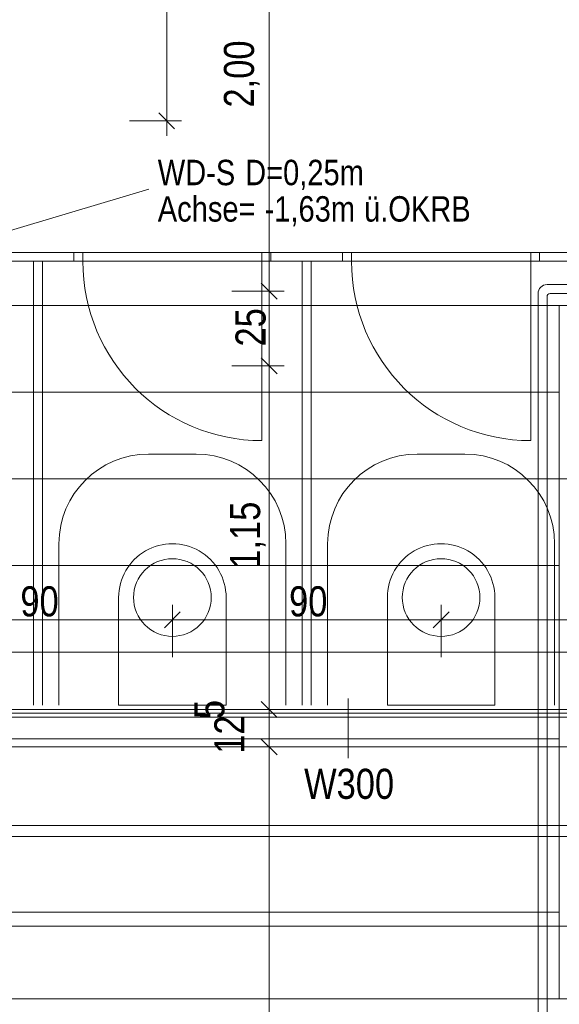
# Model space of a CAD drawing. Extents: x -620 to 300, y 62 to 1162.
# Tile 73 of 256: x -411 to -375, y 873 to 939. Entities that reach past the tile are written whole.
import ezdxf
from ezdxf.lldxf.tags import DXFTag

# ---------------------------------------------------------------- set-up
doc = ezdxf.new("R2010")
doc.units = 0
doc.layers.get('0').update_dxf_attribs({"lineweight": 13})
for name, color, linetype, lineweight, true_color in [('00 -Bauelemente -Dämmung innen', 7, 'Continuous', 9, 0xff7fe6), ('00 -Bauelemente -Gipskarton', 7, 'Continuous', 9, 0xff7fe6), ('30 -34 Innenwände- 11 Durchbruch', 4, 'Continuous', 9, 0x00ffff), ('30 -34 Innenwände- 2 nichttragend', 7, 'Continuous', 18, 0xff7fe6), ('30 -34 Innenwände- 4 Türen_Fenster', 7, 'Continuous', 15, 0x9955ff), ('30 -35 Decken- 2.1 Treppen Innen 2D', 7, 'Continuous', 9, 0x599559), ('40 -41 Abwasser_Wasser_Gas- 1 Abwasser + sanitäre Anlagen', 7, 'Continuous', 9, 0xff6633), ('60 -61 Ausstattung -1 Möbel -verdeckt', 9, 'fein_strichliert-A06G94XS8I', 13, 0x808080), ('70 -76 Bemaßung- 2 Allgemein', 9, 'Continuous', 5, 0x808080)]:
    doc.layers.add(name, color=color, linetype=linetype, lineweight=lineweight, true_color=true_color)
doc.layers.add('30 -35 Decken -1 Treppe -Schnitt', color=7, linetype='Continuous', lineweight=50)
doc.layers.add('70 -75 Raumstempel- 3 Wandstempel', color=7, linetype='Continuous', lineweight=50)
doc.styles.get("Standard").update_dxf_attribs({"font": 'ARIALN.TTF'})
tags = doc.linetypes.add('fein_strichliert-A06G94XS8I', pattern=[4, 1, -2, 1]).pattern_tags.tags
tags[8:9] = [DXFTag(74, 4), DXFTag(75, 0), DXFTag(340, '0'), DXFTag(46, 0.0), DXFTag(50, 0.0), DXFTag(44, 0.0), DXFTag(45, 0.0)]
tags[6:7] = [DXFTag(74, 4), DXFTag(75, 0), DXFTag(340, '0'), DXFTag(46, 0.0), DXFTag(50, 0.0), DXFTag(44, 0.0), DXFTag(45, 0.0)]
tags[4:5] = [DXFTag(74, 4), DXFTag(75, 0), DXFTag(340, '0'), DXFTag(46, 0.0), DXFTag(50, 0.0), DXFTag(44, 0.0), DXFTag(45, 0.0)]

# ---------------------------------------------------------------- blocks, each defined once
blk = doc.blocks.new('Referenz-A06G94XT8I')
at = {"layer": '00 -Bauelemente -Dämmung innen', "color": 0, "linetype": 'Continuous', "lineweight": -2, "ltscale": 0.13}
for p, q in [((-283.18, 892.103), (-446.78, 892.103)), ((-205.08, 890.103), (-453.08, 890.103))]:
    blk.add_line(p, q, dxfattribs=at)
at = {"layer": '00 -Bauelemente -Gipskarton', "color": 0, "linetype": 'Continuous', "lineweight": -2, "ltscale": 0.13}
for p, q in [((-283.43, 892.353), (-446.53, 892.353)), ((-283.68, 892.603), (-446.28, 892.603)), ((-283.18, 892.103), (-446.78, 892.103))]:
    blk.add_line(p, q, dxfattribs=at)
at = {"layer": '30 -34 Innenwände- 11 Durchbruch', "color": 0, "linetype": 'Continuous', "lineweight": -2, "ltscale": 0.13}
blk.add_line((-402.549, 927.423), (-425.601, 920.603), dxfattribs=at)
at = {"layer": '30 -34 Innenwände- 2 nichttragend', "color": 0, "linetype": 'Continuous', "lineweight": -2, "ltscale": 0.13}
for p, q in [((-407.58, 923.203), (-412.38, 923.203)), ((-407.58, 922.603), (-412.38, 922.603)), ((-410.28, 922.603), (-410.28, 892.903)), ((-409.68, 922.603), (-409.68, 892.903)), ((-407.58, 923.203), (-407.58, 922.603)), ((-407.58, 923.203), (-407.58, 922.603)), ((-389.58, 923.203), (-394.38, 923.203)), ((-394.38, 923.203), (-394.38, 922.603)), ((-394.38, 923.203), (-394.38, 922.603)), ((-389.58, 922.603), (-394.38, 922.603)), ((-392.28, 922.603), (-392.28, 892.903)), ((-391.68, 922.603), (-391.68, 892.903)), ((-389.58, 923.203), (-389.58, 922.603)), ((-389.58, 923.203), (-389.58, 922.603)), ((-371.58, 923.203), (-376.38, 923.203)), ((-376.38, 923.203), (-376.38, 922.603)), ((-376.38, 923.203), (-376.38, 922.603)), ((-371.58, 922.603), (-376.38, 922.603)), ((-283.68, 892.603), (-446.28, 892.603)), ((-205.08, 890.103), (-453.08, 890.103))]:
    blk.add_line(p, q, dxfattribs=at)
at = {"layer": '30 -34 Innenwände- 4 Türen_Fenster', "color": 0, "lineweight": -2}
for p, q in [((-407.58, 922.603), (-407.58, 923.203)), ((-407.58, 923.203), (-406.98, 923.203)), ((-406.98, 922.603), (-407.58, 922.603)), ((-406.98, 923.203), (-406.98, 922.603)), ((-394.98, 922.603), (-394.98, 923.203)), ((-394.98, 923.203), (-394.38, 923.203)), ((-394.38, 922.603), (-394.98, 922.603)), ((-394.38, 923.203), (-394.38, 922.603)), ((-389.58, 922.603), (-389.58, 923.203)), ((-389.58, 923.203), (-388.98, 923.203)), ((-388.98, 922.603), (-389.58, 922.603)), ((-388.98, 923.203), (-388.98, 922.603)), ((-376.98, 922.603), (-376.98, 923.203)), ((-376.98, 923.203), (-376.38, 923.203)), ((-376.38, 922.603), (-376.98, 922.603)), ((-376.38, 923.203), (-376.38, 922.603))]:
    blk.add_line(p, q, dxfattribs=at)
at = {"layer": '30 -34 Innenwände- 4 Türen_Fenster', "color": 0, "linetype": 'Continuous', "lineweight": -2, "ltscale": 0.13}
for p, q in [((-406.98, 922.603), (-406.98, 923.203)), ((-406.98, 923.203), (-394.98, 923.203)), ((-394.98, 923.203), (-406.98, 923.203)), ((-394.98, 922.603), (-406.98, 922.603)), ((-394.98, 922.603), (-406.98, 922.603)), ((-394.98, 923.203), (-394.98, 922.603)), ((-388.98, 922.603), (-388.98, 923.203)), ((-388.98, 923.203), (-376.98, 923.203)), ((-376.98, 923.203), (-388.98, 923.203)), ((-376.98, 922.603), (-388.98, 922.603)), ((-376.98, 922.603), (-388.98, 922.603)), ((-376.98, 923.203), (-376.98, 922.603))]:
    blk.add_line(p, q, dxfattribs=at)
at = {"layer": '30 -34 Innenwände- 4 Türen_Fenster', "color": 0, "linetype": 'fein_strichliert-A06G94XS8I', "lineweight": -2, "ltscale": 0.13}
for p, q in [((-394.98, 922.603), (-394.98, 910.603)), ((-376.98, 922.603), (-376.98, 910.603))]:
    blk.add_line(p, q, dxfattribs=at)
for centre in [(-394.98, 922.603), (-376.98, 922.603)]:
    blk.add_ellipse(centre, major_axis=(-12, 0), ratio=1, start_param=0, end_param=1.570796, dxfattribs=at)
at = {"layer": '30 -35 Decken -1 Treppe -Schnitt', "color": 0, "linetype": 'fein_strichliert-A06G94XS8I', "lineweight": -2, "ltscale": 0.13}
for p, q in [((-453.08, 908.044), (-372.58, 908.044)), ((-372.58, 896.444), (-453.08, 896.444)), ((-372.58, 873.244), (-450.304, 873.244))]:
    blk.add_line(p, q, dxfattribs=at)
at = {"layer": '30 -35 Decken- 2.1 Treppen Innen 2D', "color": 0, "linetype": 'fein_strichliert-A06G94XS8I', "lineweight": -2, "ltscale": 0.13}
for p, q in [((-371.58, 921.044), (-375.88, 921.044)), ((-376.48, 920.444), (-376.48, 836.253)), ((-375.88, 836.453), (-375.88, 920.244)), ((-375.68, 920.444), (-371.78, 920.444)), ((-453.08, 919.644), (-372.58, 919.644)), ((-45.78, 919.653), (-452.88, 919.653)), ((-452.88, 919.644), (-375.08, 919.644)), ((-375.08, 919.644), (-375.08, 913.844)), ((-452.88, 913.844), (-375.08, 913.844)), ((-375.08, 913.844), (-452.88, 913.844)), ((-375.08, 913.844), (-375.08, 908.044)), ((-372.58, 908.044), (-453.08, 908.044)), ((-452.88, 908.044), (-375.08, 908.044)), ((-375.08, 908.044), (-452.88, 908.044)), ((-375.08, 908.044), (-375.08, 902.244)), ((-452.88, 902.244), (-375.08, 902.244)), ((-375.08, 902.244), (-452.88, 902.244)), ((-375.08, 902.244), (-375.08, 896.444)), ((-453.08, 896.444), (-372.58, 896.444)), ((-452.88, 896.444), (-375.08, 896.444)), ((-375.08, 896.444), (-452.88, 896.444)), ((-375.08, 896.444), (-375.08, 890.644)), ((-452.88, 890.644), (-375.08, 890.644)), ((-375.08, 890.644), (-452.88, 890.644)), ((-375.08, 890.644), (-375.08, 884.844)), ((-453.08, 884.844), (-372.58, 884.844)), ((-372.58, 884.844), (-453.08, 884.844)), ((-452.88, 884.844), (-375.08, 884.844)), ((-375.08, 884.844), (-452.88, 884.844)), ((-375.08, 884.844), (-375.08, 879.044)), ((-452.88, 879.044), (-375.08, 879.044)), ((-375.08, 879.044), (-452.88, 879.044)), ((-375.08, 879.044), (-375.08, 873.244)), ((-372.58, 873.244), (-453.08, 873.244)), ((-375.08, 873.244), (-452.88, 873.244)), ((-450.304, 873.244), (-376.48, 873.244)), ((-376.48, 873.244), (-376.48, 867.444))]:
    blk.add_line(p, q, dxfattribs=at)
for centre, major_axis in [((-375.88, 920.444), (0, 0.6)), ((-375.68, 920.244), (0, 0.2))]:
    blk.add_ellipse(centre, major_axis=major_axis, ratio=1, start_param=0, end_param=1.570796, dxfattribs=at)
at = {"layer": '40 -41 Abwasser_Wasser_Gas- 1 Abwasser + sanitäre Anlagen', "color": 0, "linetype": 'Continuous', "lineweight": -2, "ltscale": 0.13}
for p, q in [((-402.629, 902.113), (-402.424, 902.265)), ((-402.424, 902.265), (-402.205, 902.396)), ((-402.205, 902.396), (-401.975, 902.506)), ((-401.975, 902.506), (-401.734, 902.591)), ((-401.734, 902.591), (-401.487, 902.653)), ((-401.487, 902.653), (-401.234, 902.691)), ((-401.234, 902.691), (-400.98, 902.703)), ((-400.98, 902.703), (-400.725, 902.691)), ((-400.725, 902.691), (-400.472, 902.653)), ((-400.472, 902.653), (-400.225, 902.591)), ((-400.225, 902.591), (-399.985, 902.506)), ((-399.985, 902.506), (-399.754, 902.396)), ((-399.754, 902.396), (-399.535, 902.265)), ((-399.535, 902.265), (-399.33, 902.113)), ((-384.629, 902.113), (-384.424, 902.265)), ((-384.424, 902.265), (-384.205, 902.396)), ((-384.205, 902.396), (-383.975, 902.506)), ((-383.975, 902.506), (-383.734, 902.591)), ((-383.734, 902.591), (-383.487, 902.653)), ((-383.487, 902.653), (-383.234, 902.691)), ((-383.234, 902.691), (-382.98, 902.703)), ((-382.98, 902.703), (-382.725, 902.691)), ((-382.725, 902.691), (-382.472, 902.653)), ((-382.472, 902.653), (-382.225, 902.591)), ((-382.225, 902.591), (-381.985, 902.506)), ((-381.985, 902.506), (-381.754, 902.396)), ((-381.754, 902.396), (-381.535, 902.265)), ((-381.535, 902.265), (-381.33, 902.113)), ((-403.273, 901.329), (-403.141, 901.548)), ((-403.141, 901.548), (-402.989, 901.753)), ((-402.989, 901.753), (-402.818, 901.942)), ((-402.818, 901.942), (-402.629, 902.113)), ((-399.33, 902.113), (-399.141, 901.942)), ((-399.141, 901.942), (-398.97, 901.753)), ((-398.97, 901.753), (-398.818, 901.548)), ((-398.818, 901.548), (-398.687, 901.329)), ((-385.273, 901.329), (-385.141, 901.548)), ((-385.141, 901.548), (-384.989, 901.753)), ((-384.989, 901.753), (-384.818, 901.942)), ((-384.818, 901.942), (-384.629, 902.113)), ((-381.33, 902.113), (-381.141, 901.942)), ((-381.141, 901.942), (-380.97, 901.753)), ((-380.97, 901.753), (-380.818, 901.548)), ((-380.818, 901.548), (-380.687, 901.329)), ((-403.53, 900.611), (-403.468, 900.858)), ((-403.468, 900.858), (-403.382, 901.098)), ((-403.382, 901.098), (-403.273, 901.329)), ((-398.687, 901.329), (-398.578, 901.098)), ((-398.578, 901.098), (-398.492, 900.858)), ((-398.492, 900.858), (-398.43, 900.611)), ((-385.53, 900.611), (-385.468, 900.858)), ((-385.468, 900.858), (-385.382, 901.098)), ((-385.382, 901.098), (-385.273, 901.329)), ((-380.687, 901.329), (-380.578, 901.098)), ((-380.578, 901.098), (-380.492, 900.858)), ((-380.492, 900.858), (-380.43, 900.611)), ((-403.58, 900.103), (-403.567, 900.358)), ((-403.567, 900.358), (-403.53, 900.611)), ((-398.43, 900.611), (-398.392, 900.358)), ((-398.392, 900.358), (-398.38, 900.103)), ((-385.58, 900.103), (-385.567, 900.358)), ((-385.567, 900.358), (-385.53, 900.611)), ((-380.43, 900.611), (-380.392, 900.358)), ((-380.392, 900.358), (-380.38, 900.103)), ((-404.58, 900.103), (-404.58, 892.903)), ((-403.567, 899.849), (-403.58, 900.103)), ((-403.53, 899.596), (-403.567, 899.849)), ((-403.468, 899.349), (-403.53, 899.596)), ((-398.43, 899.596), (-398.492, 899.349)), ((-398.392, 899.849), (-398.43, 899.596)), ((-398.38, 900.103), (-398.392, 899.849)), ((-397.38, 892.903), (-397.38, 900.103)), ((-386.58, 900.103), (-386.58, 892.903)), ((-385.567, 899.849), (-385.58, 900.103)), ((-385.53, 899.596), (-385.567, 899.849)), ((-385.468, 899.349), (-385.53, 899.596)), ((-380.43, 899.596), (-380.492, 899.349)), ((-380.392, 899.849), (-380.43, 899.596)), ((-380.38, 900.103), (-380.392, 899.849)), ((-379.38, 892.903), (-379.38, 900.103)), ((-403.382, 899.108), (-403.468, 899.349)), ((-403.273, 898.878), (-403.382, 899.108)), ((-403.141, 898.659), (-403.273, 898.878)), ((-398.687, 898.878), (-398.818, 898.659)), ((-398.578, 899.108), (-398.687, 898.878)), ((-398.492, 899.349), (-398.578, 899.108)), ((-385.382, 899.108), (-385.468, 899.349)), ((-385.273, 898.878), (-385.382, 899.108)), ((-385.141, 898.659), (-385.273, 898.878)), ((-380.687, 898.878), (-380.818, 898.659)), ((-380.578, 899.108), (-380.687, 898.878)), ((-380.492, 899.349), (-380.578, 899.108)), ((-402.989, 898.454), (-403.141, 898.659)), ((-402.818, 898.265), (-402.989, 898.454)), ((-402.629, 898.094), (-402.818, 898.265)), ((-399.141, 898.265), (-399.33, 898.094)), ((-398.97, 898.454), (-399.141, 898.265)), ((-398.818, 898.659), (-398.97, 898.454)), ((-384.989, 898.454), (-385.141, 898.659)), ((-384.818, 898.265), (-384.989, 898.454)), ((-384.629, 898.094), (-384.818, 898.265)), ((-381.141, 898.265), (-381.33, 898.094)), ((-380.97, 898.454), (-381.141, 898.265)), ((-380.818, 898.659), (-380.97, 898.454)), ((-402.424, 897.942), (-402.629, 898.094)), ((-402.205, 897.81), (-402.424, 897.942)), ((-401.975, 897.701), (-402.205, 897.81)), ((-401.734, 897.615), (-401.975, 897.701)), ((-401.487, 897.553), (-401.734, 897.615)), ((-401.234, 897.516), (-401.487, 897.553)), ((-400.472, 897.553), (-400.725, 897.516)), ((-400.225, 897.615), (-400.472, 897.553)), ((-399.985, 897.701), (-400.225, 897.615)), ((-399.754, 897.81), (-399.985, 897.701)), ((-399.535, 897.942), (-399.754, 897.81)), ((-399.33, 898.094), (-399.535, 897.942)), ((-384.424, 897.942), (-384.629, 898.094)), ((-384.205, 897.81), (-384.424, 897.942)), ((-383.975, 897.701), (-384.205, 897.81)), ((-383.734, 897.615), (-383.975, 897.701)), ((-383.487, 897.553), (-383.734, 897.615)), ((-383.234, 897.516), (-383.487, 897.553)), ((-382.472, 897.553), (-382.725, 897.516)), ((-382.225, 897.615), (-382.472, 897.553)), ((-381.985, 897.701), (-382.225, 897.615)), ((-381.754, 897.81), (-381.985, 897.701)), ((-381.535, 897.942), (-381.754, 897.81)), ((-381.33, 898.094), (-381.535, 897.942)), ((-400.98, 897.503), (-401.234, 897.516)), ((-400.725, 897.516), (-400.98, 897.503)), ((-382.98, 897.503), (-383.234, 897.516)), ((-382.725, 897.516), (-382.98, 897.503)), ((-404.58, 892.903), (-397.38, 892.903)), ((-386.58, 892.903), (-379.38, 892.903))]:
    blk.add_line(p, q, dxfattribs=at)
for centre in [(-400.98, 900.103), (-382.98, 900.103)]:
    blk.add_ellipse(centre, major_axis=(3.6, 0), ratio=1, start_param=0, end_param=3.141593, dxfattribs=at)
at = {"layer": '60 -61 Ausstattung -1 Möbel -verdeckt', "color": 0, "linetype": 'fein_strichliert-A06G94XS8I', "lineweight": -2, "ltscale": 0.13}
for p, q in [((-402.58, 909.703), (-399.38, 909.703)), ((-384.58, 909.703), (-381.38, 909.703)), ((-408.58, 892.903), (-408.58, 903.703)), ((-393.38, 903.703), (-393.38, 892.903)), ((-390.58, 892.903), (-390.58, 903.703)), ((-375.38, 903.703), (-375.38, 892.903))]:
    blk.add_line(p, q, dxfattribs=at)
for centre, major_axis in [((-402.58, 903.703), (0, 6)), ((-399.38, 903.703), (6, 0)), ((-384.58, 903.703), (0, 6)), ((-381.38, 903.703), (6, 0))]:
    blk.add_ellipse(centre, major_axis=major_axis, ratio=1, start_param=0, end_param=1.570796, dxfattribs=at)
at = {"layer": '70 -75 Raumstempel- 3 Wandstempel', "color": 0, "linetype": 'Continuous', "lineweight": -2, "ltscale": 0.13}
blk.add_line((-389.213, 889.353), (-389.213, 893.353), dxfattribs=at)
at = {"layer": '70 -76 Bemaßung- 2 Allgemein', "color": 0, "linetype": 'Continuous', "lineweight": -2, "ltscale": 0.13}
for p, q in [((-394.502, 921.664), (-394.502, 959.543)), ((-401.36, 933.064), (-401.36, 948.143)), ((-400.829, 931.473), (-401.89, 932.534)), ((-401.36, 931.003), (-401.36, 933.064)), ((-403.86, 932.003), (-400.36, 932.003)), ((-394.502, 919.603), (-394.502, 921.664)), ((-394.502, 921.603), (-394.502, 919.543)), ((-397.002, 920.603), (-393.502, 920.603)), ((-397.002, 920.603), (-393.502, 920.603)), ((-395.032, 921.134), (-393.971, 920.073)), ((-393.971, 920.073), (-395.032, 921.134)), ((-394.502, 916.664), (-394.502, 919.543)), ((-394.502, 914.603), (-394.502, 916.664)), ((-395.032, 916.134), (-393.971, 915.073)), ((-393.971, 915.073), (-395.032, 916.134)), ((-394.502, 916.603), (-394.502, 914.543)), ((-397.002, 915.603), (-393.502, 915.603)), ((-397.002, 915.603), (-393.502, 915.603)), ((-394.502, 893.664), (-394.502, 914.543)), ((-400.98, 896.103), (-400.98, 899.603)), ((-400.98, 896.103), (-400.98, 899.603)), ((-382.98, 896.103), (-382.98, 899.603)), ((-382.98, 896.103), (-382.98, 899.603)), ((-401.51, 898.073), (-400.449, 899.134)), ((-400.449, 899.134), (-401.51, 898.073)), ((-382.449, 899.134), (-383.51, 898.073)), ((-383.51, 898.073), (-382.449, 899.134)), ((-402.04, 898.603), (-417.919, 898.603)), ((-399.98, 898.603), (-402.04, 898.603)), ((-401.98, 898.603), (-399.919, 898.603)), ((-384.04, 898.603), (-399.919, 898.603)), ((-381.98, 898.603), (-384.04, 898.603)), ((-383.98, 898.603), (-381.919, 898.603)), ((-366.04, 898.603), (-381.919, 898.603)), ((-394.502, 893.664), (-394.502, 894.724)), ((-394.502, 891.603), (-394.502, 893.664)), ((-394.502, 891.603), (-394.502, 893.664)), ((-393.971, 892.073), (-395.032, 893.134)), ((-393.971, 892.073), (-395.032, 893.134)), ((-392.002, 892.603), (-395.502, 892.603)), ((-392.002, 892.603), (-395.502, 892.603)), ((-394.502, 890.103), (-394.502, 892.603)), ((-394.502, 891.103), (-394.502, 889.043)), ((-394.502, 891.103), (-394.502, 889.043)), ((-395.032, 890.634), (-393.971, 889.573)), ((-395.032, 890.634), (-393.971, 889.573)), ((-392.002, 890.103), (-395.502, 890.103)), ((-392.002, 890.103), (-395.502, 890.103)), ((-394.502, 889.043), (-394.502, 887.983)), ((-394.502, 839.505), (-394.502, 889.043)), ((-181.69, 884.103), (-452.019, 884.103)), ((-46.64, 878.103), (-452.019, 878.103))]:
    blk.add_line(p, q, dxfattribs=at)
at = {"layer": '30 -34 Innenwände- 11 Durchbruch', "color": 0, "linetype": 'Continuous', "lineweight": -2, "ltscale": 0.13, "char_height": 1.7, "attachment_point": 1}
for s, insert in [('{\\fArial Narrow;WD-S}', (-401.96, 929.398)), ('{\\fArial Narrow;D=0,25m}', (-396.108, 929.398)), ('{\\fArial Narrow;Achse=}', (-401.96, 926.963)), ('{\\fArial Narrow;-1,63m}', (-394.805, 926.963)), ('{\\fArial Narrow;ü.OKRB}', (-388.142, 926.963))]:
    blk.add_mtext(s, dxfattribs=dict(at, insert=insert))
at = {"layer": '70 -75 Raumstempel- 3 Wandstempel', "color": 0, "linetype": 'Continuous', "lineweight": -2, "ltscale": 0.13, "insert": (-392.155, 888.642), "char_height": 2.01377, "attachment_point": 1}
blk.add_mtext('{\\fArial Narrow;W300}', dxfattribs=at)
at = {"layer": '70 -76 Bemaßung- 2 Allgemein', "color": 0, "linetype": 'Continuous', "lineweight": -2, "ltscale": 0.13, "char_height": 2.01377, "attachment_point": 1, "rotation": 90}
for s, insert in [('{\\fArial Narrow;2,00}', (-397.527, 932.895)), ('{\\fArial Narrow;25}', (-396.753, 916.901)), ('{\\fArial Narrow;1,15}', (-397.117, 902.029)), ('{\\fArial Narrow;5}', (-399.513, 891.967)), ('{\\fArial Narrow;12}', (-398.17, 889.646))]:
    blk.add_mtext(s, dxfattribs=dict(at, insert=insert))
at = {"layer": '70 -76 Bemaßung- 2 Allgemein', "color": 0, "linetype": 'Continuous', "lineweight": -2, "ltscale": 0.13, "char_height": 2.01377, "attachment_point": 1}
for insert in [(-411.162, 900.854), (-393.162, 900.854)]:
    blk.add_mtext('{\\fArial Narrow;90}', dxfattribs=dict(at, insert=insert))

msp = doc.modelspace()

# ---------------------------------------------------------------- block references
at = {"color": 8, "lineweight": 13, "ltscale": 0.13, "true_color": 0x808080}
msp.add_blockref('Referenz-A06G94XT8I', (0, 0), dxfattribs=at)

doc.saveas('drawing.dxf')
